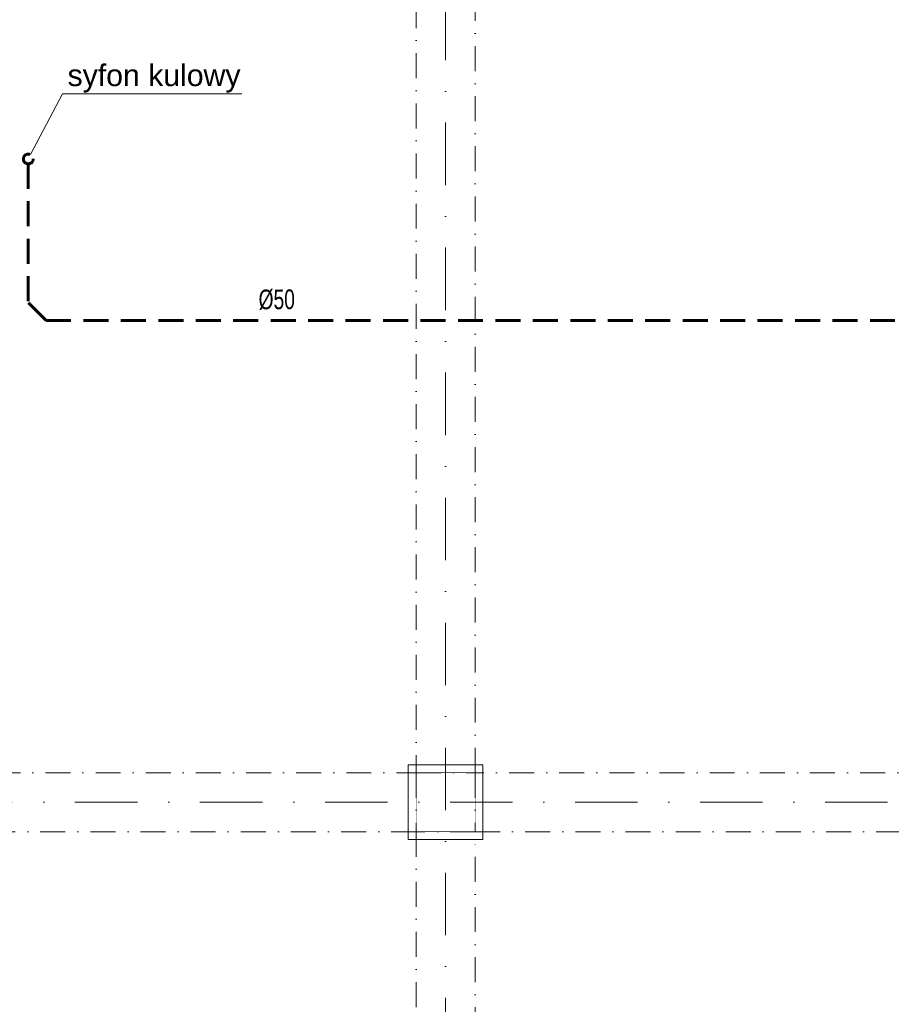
# Model space of a CAD drawing. Extents: x 4615668 to 9294084, y 16339 to 10688993.
# Tile 226 of 256: x 4720963 to 4721406, y 5342678 to 5343179. Entities that reach past the tile are written whole.
import ezdxf
from ezdxf.enums import TextEntityAlignment as Align

# ---------------------------------------------------------------- set-up
doc = ezdxf.new("R2010")
doc.units = 0
doc.header["$MEASUREMENT"] = 0
doc.linetypes.add('DASHDOT', pattern=[25.4, 12.7, -6.35, 0, -6.35])
doc.linetypes.add('DASHED', pattern=[19.05, 12.7, -6.35])
for name, color, linetype, lineweight in [('_InstKAN_Pion1', 41, 'Continuous', 35), ('_T_w-k_Tr_ks', 34, 'Continuous', 60), ('Osie', 175, 'DASHDOT', 9), ('Wymiar', 7, 'Continuous', 9), ('Wymiat 100', 251, 'Continuous', 5)]:
    doc.layers.add(name, color=color, linetype=linetype, lineweight=lineweight)
doc.layers.add('IS_Działka (Widok 2D i 3D)', color=7, linetype='Continuous', lineweight=5, true_color=0x000000)
doc.layers.add('MURY', color=7, linetype='Continuous')
doc.styles.add('Arial_____', font='arial.ttf')
doc.styles.add('opis instalacje', font='arial.ttf', dxfattribs={"width": 0.7, "height": 12})

# ---------------------------------------------------------------- blocks, each defined once
blk = doc.blocks.new('G$C61CBF25F')
at = {"layer": 'Osie', "lineweight": 0, "ltscale": 2.5}
for p, q in [((855, 0), (855, 1880)), ((1525, 640), (-5, 640))]:
    blk.add_line(p, q, dxfattribs=at)
blk = doc.blocks.new('G$CCAF8BBA6')
at = {"layer": 'MURY', "linetype": 'DASHDOT', "lineweight": 0}
for points in [[(845, 655), (875, 655), (875, 1225), (845, 1225)], [(845, 625), (325, 625), (325, 655), (845, 655)], [(875, 625), (1415, 625), (1415, 655), (875, 655)], [(845, 115), (875, 115), (875, 625), (845, 625)]]:
    blk.add_lwpolyline(points, close=True, dxfattribs=at)
at = {"layer": 'MURY', "lineweight": 0, "ltscale": 40}
blk.add_lwpolyline([(841, 621), (879, 621), (879, 659), (841, 659)], close=True, dxfattribs=at)
at = {"layer": 'MURY', "ltscale": 40, "const_width": 0.3}
blk.add_lwpolyline([(845, 625), (875, 625), (875, 655), (845, 655)], close=True, dxfattribs=at)
at = {"lineweight": 0, "ltscale": 40}
blk.add_blockref('G$C61CBF25F', (5, 0), dxfattribs=at)
blk = doc.blocks.new('G$CD8D7E6ED')
at = {"layer": '_T_w-k_Tr_ks', "linetype": 'DASHED'}
for p, q in [((89.29, 882.48), (89.29, 811.82)), ((98.29, 802.82), (89.29, 811.82)), ((98.29, 802.82), (835.8, 802.82))]:
    blk.add_line(p, q, dxfattribs=at)
blk.add_circle((89.29, 884.98), 2.5, dxfattribs=at)
at = {"layer": 'IS_Działka (Widok 2D i 3D)', "color": 4}
for q in [(90.46, 887.19), (197.88, 918.04)]:
    blk.add_line((106.76, 918.04), q, dxfattribs=at)
at = {"layer": '_InstKAN_Pion1', "linetype": 'Continuous', "style": 'opis instalacje', "width": 0.7}
blk.add_text('%%C50', height=10, rotation=0.3693, dxfattribs=at).set_placement((215.64, 813.56), align=Align.MIDDLE)
at = {"layer": 'IS_Działka (Widok 2D i 3D)', "color": 3, "style": 'Arial_____'}
blk.add_text('syfon kulowy', height=11, dxfattribs=at).set_placement((109.26, 933.04), align=Align.TOP_LEFT)

msp = doc.modelspace()

# ---------------------------------------------------------------- block references
at = {"layer": 'Wymiar', "lineweight": 0, "ltscale": 40}
msp.add_blockref('G$CCAF8BBA6', (4720319.67, 5342140.62), dxfattribs=at)
at = {"layer": 'Wymiat 100', "color": 5, "lineweight": 0, "ltscale": 40}
msp.add_blockref('G$CD8D7E6ED', (4720878.12, 5342222.91), dxfattribs=at)

doc.saveas('drawing.dxf')
